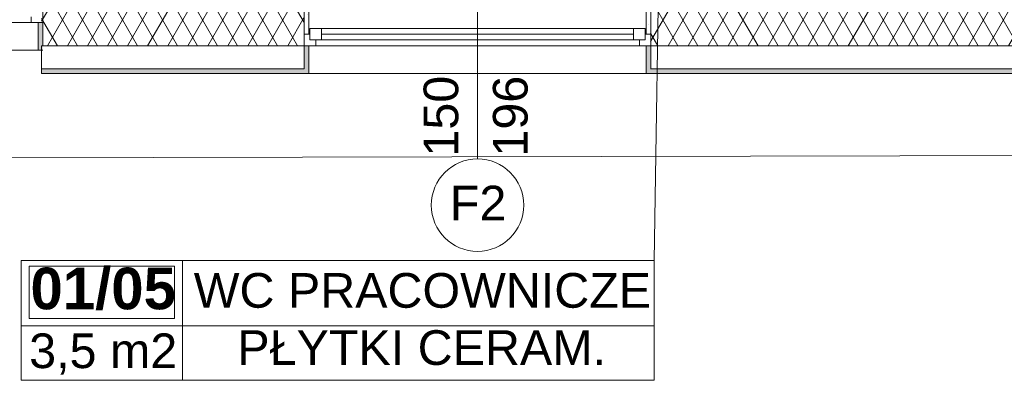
# Model space of a CAD drawing. Header units: millimetres. Extents: x -232602 to -175679, y -119570 to -82350.
# Tile 15 of 36: x -212086 to -207827, y -104684 to -103124. Entities that reach past the tile are written whole.
import ezdxf
from ezdxf.xclip import XClip

# ---------------------------------------------------------------- set-up
doc = ezdxf.new("R2010")
doc.units = ezdxf.units.MM
doc.header["$MEASUREMENT"] = 0
doc.header["$XCLIPFRAME"] = 0
doc.layers.add('2D - Rysunki i Obrazki', color=7, linetype='Continuous')
doc.layers.add('PT_ELE_4_6_DLX_BLD1_CONT_Nr_pióra__8', color=7, linetype='Continuous', lineweight=18, true_color=0x969696)
for name, color, linetype, lineweight in [('PT_ELE_4_6_Elementy Modelu - Strefy_Nr_pióra__251', 251, 'Continuous', 18), ('PT_ELE_4_6_Konstrukcja - Ściany zew_Nr_pióra__251', 251, 'Continuous', 18), ('PT_ELE_4_6_Konstrukcja - Ściany zew_Nr_pióra__252', 252, 'Continuous', 18), ('PT_ELE_4_6_Konstrukcja - Ściany zew_Nr_pióra__254', 254, 'Continuous', 18), ('PT_ELE_4_6_Konstrukcja - Ściany zew_Nr_pióra__7', 7, 'Continuous', 18), ('PT_ELE_4_6_zagospodarowanie_Nr_pióra__7', 7, 'Continuous', 18)]:
    doc.layers.add(name, color=color, linetype=linetype, lineweight=lineweight)
doc.styles.add('STYL_AUTOMATYCZNY_1', font='arial.ttf')
doc.styles.add('STYL_AUTOMATYCZNY_3', font='arial.ttf')
pattern_1 = [(60, (-96416.83, -0.008), (-64.951905, 37.5), []), (120, (-96416.83, -0.008), (64.951905, 37.5), [])]
pattern_2 = [(0, (-96416.83, -0.008), (0, 86.60254), [0, -50]), (0, (-96391.83, 43.29), (0, 86.60254), [0, -50])]

# ---------------------------------------------------------------- blocks, each defined once
blk = doc.blocks.new('Rysunek_1_6', base_point=(-200661.4, -99449.8))
at = {"layer": 'PT_ELE_4_6_Konstrukcja - Ściany zew_Nr_pióra__252', "linetype": 'Continuous', "lineweight": 18}
h = blk.add_hatch(dxfattribs=at)
h.set_pattern_fill('TYNK_0006', color=252, style=0, pattern_type=2)
h.set_pattern_definition(pattern_2)
h.paths.add_polyline_path([(-210855.6, -102826.6), (-210855.6, -103186.6), (-210835.6, -103186.6), (-210835.6, -102826.6)])
h = blk.add_hatch(dxfattribs=at)
h.set_pattern_fill('TYNK_0006', color=252, style=0, pattern_type=2)
h.set_pattern_definition(pattern_2)
h.paths.add_polyline_path([(-209375.6, -102826.6), (-209375.6, -103186.6), (-209355.6, -103186.6), (-209355.6, -102826.6)])
h = blk.add_hatch(dxfattribs=at)
h.set_pattern_fill('IZOLACJA_MIĘKKA_0006', color=252, style=0, pattern_type=2)
h.set_pattern_definition(pattern_1)
h.paths.add_polyline_path([(-211991.3, -103236.6), (-210855.6, -103236.6), (-210855.6, -103086.6), (-211991.3, -103086.6)])
h = blk.add_hatch(dxfattribs=at)
h.set_pattern_fill('IZOLACJA_MIĘKKA_0006', color=252, style=0, pattern_type=2)
h.set_pattern_definition(pattern_1)
h.paths.add_polyline_path([(-209356.8, -103236.6), (-203885.8, -103236.6), (-203885.8, -103086.6), (-209356.8, -103086.6)])
at = {"layer": 'PT_ELE_4_6_Konstrukcja - Ściany zew_Nr_pióra__254', "linetype": 'Continuous', "lineweight": 18}
for points in [[(-212006.9, -103136.6), (-212006.9, -103256.6), (-211986.9, -103256.6), (-211986.9, -103136.6)], [(-210855.6, -103236.6), (-210855.6, -103356.6), (-210835.6, -103356.6), (-210835.6, -103236.6)], [(-209375.6, -103236.6), (-209375.6, -103356.6), (-209355.6, -103356.6), (-209355.6, -103236.6)], [(-210855.6, -103336.6), (-211991.3, -103336.6), (-211991.3, -103356.6), (-210855.6, -103356.6)], [(-209356.8, -103356.6), (-203885.8, -103356.6), (-203885.8, -103336.6), (-209356.8, -103336.6)]]:
    blk.add_hatch(color=254, dxfattribs=at).paths.add_polyline_path(points)
at = {"layer": 'PT_ELE_4_6_DLX_BLD1_CONT_Nr_pióra__8', "color": 252, "linetype": 'Continuous', "lineweight": 18, "true_color": 0x969696, "flags": 128}
blk.add_lwpolyline([(-218616.3, -103736.6), (-192126.3, -103676.6)], dxfattribs=at)
at = {"layer": 'PT_ELE_4_6_Elementy Modelu - Strefy_Nr_pióra__251', "color": 251, "linetype": 'Continuous', "lineweight": 18}
for p, q in [((-212079.9, -104165.4), (-209342, -104165.4)), ((-212079.9, -104683.9), (-212079.9, -104165.4)), ((-211381.8, -104165.4), (-211381.8, -104683.9)), ((-209342, -104165.4), (-209342, -104683.9)), ((-212045, -104191.3), (-211416.7, -104191.3)), ((-212045, -104417.6), (-212045, -104191.3)), ((-211416.7, -104191.3), (-211416.7, -104417.6)), ((-211416.7, -104417.6), (-212045, -104417.6)), ((-212079.9, -104448.2), (-209342, -104448.2)), ((-209342, -104683.9), (-212079.9, -104683.9))]:
    blk.add_line(p, q, dxfattribs=at)
at = {"layer": 'PT_ELE_4_6_Konstrukcja - Ściany zew_Nr_pióra__251', "color": 251, "linetype": 'Continuous', "lineweight": 18}
blk.add_line((-210105.6, -103726.4), (-210105.6, -102526.6), dxfattribs=at)
at = {"layer": 'PT_ELE_4_6_Konstrukcja - Ściany zew_Nr_pióra__251', "color": 251, "linetype": 'Continuous', "lineweight": 18, "flags": 128}
blk.add_lwpolyline([(-210305.6, -103926.4, 1), (-209905.6, -103926.4, 1)], format="xyb", close=True, dxfattribs=at)
at = {"layer": 'PT_ELE_4_6_Konstrukcja - Ściany zew_Nr_pióra__7', "color": 7, "linetype": 'Continuous', "lineweight": 18}
for p, q in [((-210855.6, -102846.6), (-210855.6, -103186.6)), ((-210835.6, -103186.6), (-210835.6, -102826.6)), ((-210835.6, -103186.6), (-210835.6, -102826.6)), ((-209375.6, -103186.6), (-209375.6, -102826.6)), ((-209375.6, -103186.6), (-209375.6, -102826.6)), ((-209355.6, -102846.6), (-209355.6, -103186.6)), ((-212036.9, -103136.6), (-212036.9, -103111.6)), ((-211986.9, -103136.6), (-211986.9, -103086.6)), ((-211986.9, -103136.6), (-211986.9, -103086.6)), ((-211986.9, -103136.6), (-211986.9, -103086.6)), ((-212036.9, -103136.6), (-212836.9, -103136.6)), ((-211986.9, -103136.6), (-212036.9, -103136.6)), ((-212006.9, -103136.6), (-212006.9, -103256.6)), ((-211986.9, -103136.6), (-212006.9, -103136.6)), ((-212006.9, -103136.6), (-212006.9, -103256.6)), ((-211986.9, -103236.6), (-211986.9, -103136.6)), ((-210780.6, -103161.6), (-210830.6, -103161.6)), ((-210830.6, -103161.6), (-210830.6, -103211.6)), ((-209430.6, -103161.6), (-210780.6, -103161.6)), ((-210780.6, -103211.6), (-210780.6, -103161.6)), ((-209430.6, -103161.6), (-210780.6, -103161.6)), ((-209380.6, -103161.6), (-209430.6, -103161.6)), ((-209430.6, -103161.6), (-209430.6, -103211.6)), ((-209380.6, -103211.6), (-209380.6, -103161.6)), ((-210855.6, -103186.6), (-210835.6, -103186.6)), ((-210855.6, -103236.6), (-210855.6, -103186.6)), ((-210830.6, -103186.6), (-210855.6, -103186.6)), ((-210855.6, -103236.6), (-210855.6, -103186.6)), ((-210855.6, -103236.6), (-210855.6, -103186.6)), ((-210830.6, -103211.6), (-210830.6, -103186.6)), ((-209430.6, -103186.6), (-210780.6, -103186.6)), ((-209355.6, -103186.6), (-209380.6, -103186.6)), ((-209380.6, -103186.6), (-209380.6, -103211.6)), ((-209355.6, -103186.6), (-209375.6, -103186.6)), ((-209355.6, -103236.6), (-209355.6, -103186.6)), ((-209355.6, -103236.6), (-209355.6, -103186.6)), ((-209355.6, -103236.6), (-209355.6, -103186.6)), ((-211991.3, -103236.6), (-210855.6, -103236.6)), ((-210855.6, -103236.6), (-210835.6, -103236.6)), ((-210855.6, -103336.6), (-210855.6, -103236.6)), ((-210855.6, -103236.6), (-210805.6, -103236.6)), ((-210835.6, -103236.6), (-210835.6, -103356.6)), ((-210835.6, -103236.6), (-210835.6, -103356.6)), ((-210805.6, -103211.6), (-210830.6, -103211.6)), ((-210830.6, -103211.6), (-210780.6, -103211.6)), ((-210805.6, -103236.6), (-210805.6, -103211.6)), ((-210805.6, -103236.6), (-209405.6, -103236.6)), ((-210780.6, -103211.6), (-209430.6, -103211.6)), ((-209430.6, -103211.6), (-209380.6, -103211.6)), ((-209380.6, -103211.6), (-209405.6, -103211.6)), ((-209405.6, -103211.6), (-209405.6, -103236.6)), ((-209405.6, -103236.6), (-209355.6, -103236.6)), ((-209375.6, -103236.6), (-209375.6, -103356.6)), ((-209355.6, -103236.6), (-209375.6, -103236.6)), ((-209375.6, -103236.6), (-209375.6, -103356.6)), ((-209356.8, -103236.6), (-203885.8, -103236.6)), ((-209355.6, -103336.6), (-209355.6, -103236.6)), ((-212866.9, -103256.6), (-212006.9, -103256.6)), ((-211986.9, -103256.6), (-212006.9, -103256.6)), ((-211986.9, -103256.6), (-212006.9, -103256.6)), ((-211991.3, -103336.6), (-210855.6, -103336.6)), ((-210855.6, -103356.6), (-210835.6, -103356.6)), ((-210855.6, -103356.6), (-210835.6, -103356.6)), ((-209375.6, -103356.6), (-210835.6, -103356.6)), ((-209355.6, -103356.6), (-209375.6, -103356.6)), ((-209355.6, -103356.6), (-209375.6, -103356.6)), ((-209356.8, -103336.6), (-203885.8, -103336.6))]:
    blk.add_line(p, q, dxfattribs=at)
at = {"layer": 'PT_ELE_4_6_Konstrukcja - Ściany zew_Nr_pióra__7', "color": 7, "linetype": 'Continuous', "lineweight": 18, "flags": 128}
for points in [[(-211991.3, -103236.6), (-211991.3, -103356.6)], [(-211991.3, -103356.6), (-210855.6, -103356.6)], [(-209356.8, -103356.6), (-203885.8, -103356.6)]]:
    blk.add_lwpolyline(points, dxfattribs=at)
at = {"layer": 'PT_ELE_4_6_zagospodarowanie_Nr_pióra__7', "color": 7, "linetype": 'Continuous', "lineweight": 18, "flags": 128}
blk.add_lwpolyline([(-209342, -104165.4), (-209317.7, -102613.2)], dxfattribs=at)
at = {"layer": 'PT_ELE_4_6_Elementy Modelu - Strefy_Nr_pióra__251', "color": 251, "linetype": 'Continuous', "lineweight": 18, "attachment_point": 4}
for s, insert, char_height, style in [('\\A1;{\\pql;\\fArial|b1|i0|c238|p0;\\W1.000000;01/05}', (-212039.7, -104289.7), 180, 'STYL_AUTOMATYCZNY_3'), ('\\A1;{\\pql;\\fArial|b0|i0|c238|p0;\\W1.000000;WC PRACOWNICZE}', (-211333.3, -104296.5), 150, 'STYL_AUTOMATYCZNY_1'), ('\\A1;{\\pql;\\fArial|b0|i0|c238|p0;\\W1.000000;PŁYTKI CERAM.}', (-211144.9, -104544), 150, 'STYL_AUTOMATYCZNY_1'), ('\\A1;{\\pql;\\fArial|b0|i0|c238|p0;\\W1.000000;3,5 m2}', (-212045.3, -104570.6), 150, 'STYL_AUTOMATYCZNY_1')]:
    blk.add_mtext(s, dxfattribs=dict(at, insert=insert, char_height=char_height, style=style))
at = {"layer": 'PT_ELE_4_6_Konstrukcja - Ściany zew_Nr_pióra__7', "color": 7, "linetype": 'Continuous', "lineweight": 18, "char_height": 150, "attachment_point": 7, "rotation": 90, "style": 'STYL_AUTOMATYCZNY_1'}
for s, insert in [('\\A1;{\\pql;\\pt0;\\fArial|b0|i0|c238|p0;\\W1.000000;150}', (-210187, -103716.4)), ('\\A1;{\\pql;\\pt0;\\fArial|b0|i0|c238|p0;\\W1.000000;196}', (-209887, -103716.4))]:
    blk.add_mtext(s, dxfattribs=dict(at, insert=insert))
at = {"layer": 'PT_ELE_4_6_Konstrukcja - Ściany zew_Nr_pióra__7', "color": 7, "linetype": 'Continuous', "lineweight": 18, "insert": (-210225.6, -103992.5), "char_height": 150, "attachment_point": 7, "style": 'STYL_AUTOMATYCZNY_1'}
blk.add_mtext('\\A1;{\\pql;\\pt0;\\fArial|b0|i0|c238|p0;\\W1.000000;F2}', dxfattribs=at)

msp = doc.modelspace()

# ---------------------------------------------------------------- block references
at = {"layer": '2D - Rysunki i Obrazki', "color": 253, "linetype": 'Continuous', "lineweight": 18, "true_color": 0xaaaaaa}
ref = msp.add_blockref('Rysunek_1_6', (-200661.4, -99449.8), dxfattribs=at)
XClip(ref).set_block_clipping_path([(-225643.694101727, -116549.9316383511), (-175679.1071871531, -82349.5969288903)])

doc.saveas('drawing.dxf')
